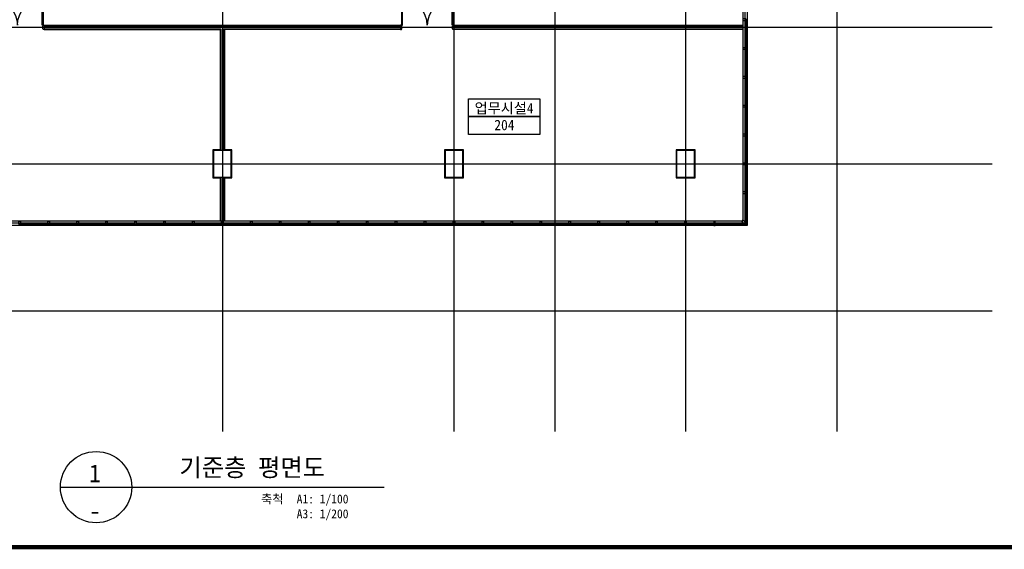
# Model space of a CAD drawing. Header units: millimetres. Extents: x 3837671 to 3921771, y -5256172 to -5196772.
# Tile 9 of 13: x 3871409 to 3904571, y -5254297 to -5236456. Entities that reach past the tile are written whole.
import ezdxf
from ezdxf.enums import TextEntityAlignment as Align

# ---------------------------------------------------------------- set-up
doc = ezdxf.new("R2010")
doc.units = ezdxf.units.MM
doc.header["$MEASUREMENT"] = 0
doc.linetypes.add('CEN', pattern=[66, 60, -2, 2, -2])
for name, color, linetype in [('3', 3, 'CONTINUOUS'), ('A_GE_FORM', 7, 'CONTINUOUS'), ('CEN', 13, 'CEN'), ('DO', 7, 'CONTINUOUS'), ('door', 4, 'CONTINUOUS'), ('FIN', 6, 'CONTINUOUS'), ('RBO', 1, 'CONTINUOUS'), ('SHEET_SD', 7, 'CONTINUOUS'), ('SY', 1, 'CONTINUOUS'), ('TE1', 3, 'CONTINUOUS'), ('TE2', 2, 'CONTINUOUS'), ('WA1', 2, 'CONTINUOUS'), ('WA3', 7, 'CONTINUOUS'), ('WIN1', 4, 'CONTINUOUS'), ('WIN2', 9, 'CONTINUOUS')]:
    doc.layers.add(name, color=color, linetype=linetype)
doc.styles.add('돋움체', font='txt')

# ---------------------------------------------------------------- blocks, each defined once
blk = doc.blocks.new('D_1800(148)')
at = {"layer": 'DO'}
for points in [[(105219, -2071763), (105219, -2071831), (105204, -2071831), (105204, -2071871), (105174, -2071871), (105174, -2071723), (105204, -2071723), (105219, -2071763)], [(106929, -2071763), (106929, -2071831), (106944, -2071831), (106944, -2071871), (106974, -2071871), (106974, -2071723), (106944, -2071723), (106929, -2071763)]]:
    blk.add_lwpolyline(points, dxfattribs=at)
for points in [[(105204, -2071871), (105239, -2071871), (105239, -2072741), (105204, -2072741)], [(106944, -2071871), (106909, -2071871), (106909, -2072741), (106944, -2072741)]]:
    blk.add_lwpolyline(points, close=True, dxfattribs=at)
for centre, start, end in [((105204, -2071871), 272.3056, 0), ((106944, -2071871), 180, 267.6944)]:
    blk.add_arc(centre, 870, start, end, dxfattribs=at)
blk = doc.blocks.new('CW-1')
at = {"layer": 'door'}
for points in [[(704860, -1026992), (704879, -1026992), (704879, -1026980), (704829, -1026980), (704829, -1026992), (704848, -1026992)], [(704848, -1026992), (704848, -1027028)], [(704860, -1026992), (704860, -1027028)], [(704848, -1027028), (704829, -1027028), (704829, -1027130), (704879, -1027130), (704879, -1027028), (704860, -1027028)]]:
    blk.add_lwpolyline(points, dxfattribs=at)
blk = doc.blocks.new('sheet _서영')
at = {"layer": 'A_GE_FORM', "const_width": 1.5}
blk.add_lwpolyline([(-361868.49, -1059038.93), (-362670.49, -1059038.93), (-362670.49, -1058483.93), (-361868.49, -1058483.93)], close=True, dxfattribs=at)

msp = doc.modelspace()

# ---------------------------------------------------------------- linework, layer by layer
at = {"layer": 'CEN'}
for p, q in [((3878234.289, -5205977.477), (3878234.289, -5250325.917)), ((3886034.289, -5205977.477), (3886034.289, -5250325.917)), ((3889434.289, -5205977.477), (3889434.289, -5250325.917)), ((3893834.289, -5205977.477), (3893834.289, -5250325.917)), ((3898934.289, -5205977.477), (3898934.289, -5250325.917)), ((3853298.874, -5236712.953), (3904157.54, -5236712.953)), ((3853298.874, -5241312.953), (3904157.54, -5241312.953)), ((3853298.874, -5246262.953), (3904157.54, -5246262.953))]:
    msp.add_line(p, q, dxfattribs=at)
at = {"layer": 'FIN', "ltscale": 1000}
for p, q in [((3872234.289, -5236638.953), (3884234.289, -5236638.953)), ((3872234.289, -5236650.953), (3884234.289, -5236650.953)), ((3886034.289, -5236638.953), (3895759.289, -5236638.953)), ((3886034.289, -5236650.953), (3895759.289, -5236650.953))]:
    msp.add_line(p, q, dxfattribs=at)
for points in [[(3872234.289, -5236774.953), (3878172.289, -5236774.953), (3878172.289, -5240862.953)], [(3872234.289, -5236786.953), (3878160.289, -5236786.953), (3878160.289, -5240862.953)], [(3884234.289, -5236774.953), (3878296.289, -5236774.953), (3878296.289, -5240862.953)], [(3884234.289, -5236786.953), (3878308.289, -5236786.953), (3878308.289, -5240862.953)], [(3895759.289, -5236774.953), (3886034.289, -5236774.953)], [(3895759.289, -5236786.953), (3886034.289, -5236786.953)], [(3878160.289, -5240842.953), (3877914.289, -5240842.953), (3877914.289, -5241782.953), (3878160.289, -5241782.953)], [(3878308.289, -5241782.953), (3878554.289, -5241782.953), (3878554.289, -5240842.953), (3878308.289, -5240842.953)], [(3878160.289, -5241762.953), (3878160.289, -5243237.953)], [(3878172.289, -5241762.953), (3878172.289, -5243237.953)], [(3878296.289, -5241762.953), (3878296.289, -5243237.953)], [(3878308.289, -5241762.953), (3878308.289, -5243237.953)]]:
    msp.add_lwpolyline(points, dxfattribs=at)
for points in [[(3885714.289, -5241782.953), (3886354.289, -5241782.953), (3886354.289, -5240842.953), (3885714.289, -5240842.953)], [(3893514.299, -5241782.965), (3894154.299, -5241782.965), (3894154.299, -5240842.965), (3893514.299, -5240842.965)]]:
    msp.add_lwpolyline(points, close=True, dxfattribs=at)
at = {"layer": 'RBO'}
for points in [[(3886528.325, -5239719.53), (3886528.325, -5239119.53), (3888928.325, -5239119.53), (3888928.325, -5239719.53)], [(3886528.325, -5240319.53), (3886528.325, -5239719.53), (3888928.325, -5239719.53), (3888928.325, -5240319.53)]]:
    msp.add_lwpolyline(points, close=True, dxfattribs=at)
at = {"layer": 'SY'}
msp.add_line((3872782.551, -5252202.431), (3883686.028, -5252202.431), dxfattribs=at)
msp.add_circle((3873982.551, -5252202.431), 1200, dxfattribs=at)
at = {"layer": 'WA1'}
for points in [[(3877934.289, -5241762.953), (3878534.289, -5241762.953), (3878534.289, -5240862.953), (3877934.289, -5240862.953)], [(3885734.289, -5241762.953), (3886334.289, -5241762.953), (3886334.289, -5240862.953), (3885734.289, -5240862.953)], [(3893534.289, -5241762.953), (3894134.289, -5241762.953), (3894134.289, -5240862.953), (3893534.289, -5240862.953)]]:
    msp.add_lwpolyline(points, close=True, dxfattribs=at)
at = {"layer": 'WA3', "ltscale": 1000}
for p, q in [((3872234.289, -5236662.953), (3884234.289, -5236662.953)), ((3872234.289, -5236762.953), (3878184.289, -5236762.953)), ((3878284.289, -5236762.953), (3884234.289, -5236762.953)), ((3886034.289, -5236662.953), (3895759.289, -5236662.953)), ((3886034.289, -5236762.953), (3895759.289, -5236762.953)), ((3878184.289, -5241762.953), (3878184.289, -5243237.953)), ((3878284.289, -5241762.953), (3878284.289, -5243237.953))]:
    msp.add_line(p, q, dxfattribs=at)
for points in [[(3878184.289, -5236762.953), (3878184.289, -5240862.953)], [(3878284.289, -5236762.953), (3878284.289, -5240862.953)]]:
    msp.add_lwpolyline(points, dxfattribs=at)
at = {"layer": 'WIN1', "ltscale": 1000}
for p, q in [((3895861.287, -5236461.81), (3895861.289, -5237421.239)), ((3895879.287, -5236461.81), (3895879.289, -5237421.239)), ((3895897.289, -5237421.239), (3895897.287, -5236461.81)), ((3895861.287, -5237433.239), (3895861.289, -5238392.667)), ((3895879.287, -5237433.239), (3895879.289, -5238392.667)), ((3895897.289, -5238392.667), (3895897.287, -5237433.239)), ((3895861.287, -5238404.667), (3895861.289, -5239364.096)), ((3895879.287, -5238404.667), (3895879.289, -5239364.096)), ((3895897.289, -5239364.096), (3895897.287, -5238404.667)), ((3895861.287, -5239376.096), (3895861.289, -5240335.524)), ((3895879.287, -5239376.096), (3895879.289, -5240335.524)), ((3895897.289, -5240335.524), (3895897.287, -5239376.096)), ((3895861.287, -5240347.524), (3895861.289, -5241306.953)), ((3895879.287, -5240347.524), (3895879.289, -5241306.953)), ((3895897.289, -5241306.953), (3895897.287, -5240347.524)), ((3895861.287, -5241318.953), (3895861.289, -5242278.381)), ((3895879.287, -5241318.953), (3895879.289, -5242278.381)), ((3895897.289, -5242278.381), (3895897.287, -5241318.953)), ((3895861.287, -5242290.381), (3895861.29, -5243304.598)), ((3895879.287, -5242290.381), (3895879.29, -5243349.468)), ((3895897.29, -5243340.598), (3895897.287, -5242290.381)), ((3872378.257, -5243339.985), (3871415.257, -5243339.982)), ((3872378.257, -5243357.985), (3871415.257, -5243357.982)), ((3871415.257, -5243375.982), (3872378.257, -5243375.985)), ((3873353.257, -5243339.988), (3872390.257, -5243339.985)), ((3873353.257, -5243357.988), (3872390.257, -5243357.985)), ((3872390.257, -5243375.985), (3873353.257, -5243375.988)), ((3874328.257, -5243339.99), (3873365.257, -5243339.988)), ((3874328.257, -5243357.99), (3873365.257, -5243357.988)), ((3873365.257, -5243375.988), (3874328.257, -5243375.99)), ((3875303.257, -5243339.993), (3874340.257, -5243339.99)), ((3875303.257, -5243357.993), (3874340.257, -5243357.99)), ((3874340.257, -5243375.99), (3875303.257, -5243375.993)), ((3876278.257, -5243339.996), (3875315.257, -5243339.993)), ((3876278.257, -5243357.996), (3875315.257, -5243357.993)), ((3875315.257, -5243375.993), (3876278.257, -5243375.996)), ((3877253.257, -5243339.998), (3876290.257, -5243339.996)), ((3877253.257, -5243357.998), (3876290.257, -5243357.996)), ((3876290.257, -5243375.996), (3877253.257, -5243375.998)), ((3878228.257, -5243340.001), (3877265.257, -5243339.998)), ((3878228.257, -5243358.001), (3877265.257, -5243357.998)), ((3877265.257, -5243375.998), (3878228.257, -5243376.001)), ((3879203.257, -5243340.004), (3878240.257, -5243340.001)), ((3879203.257, -5243340.004), (3878240.257, -5243340.001)), ((3879203.257, -5243358.004), (3878240.257, -5243358.001)), ((3879203.257, -5243358.004), (3878240.257, -5243358.001)), ((3878240.257, -5243376.001), (3879203.257, -5243376.004)), ((3878240.257, -5243376.001), (3879203.257, -5243376.004)), ((3880178.257, -5243340.006), (3879215.257, -5243340.004)), ((3880178.257, -5243340.006), (3879215.257, -5243340.004)), ((3880178.257, -5243358.006), (3879215.257, -5243358.004)), ((3880178.257, -5243358.006), (3879215.257, -5243358.004)), ((3879215.257, -5243376.004), (3880178.257, -5243376.006)), ((3879215.257, -5243376.004), (3880178.257, -5243376.006)), ((3881153.257, -5243340.009), (3880190.257, -5243340.006)), ((3881153.257, -5243340.009), (3880190.257, -5243340.006)), ((3881153.257, -5243358.009), (3880190.257, -5243358.006)), ((3881153.257, -5243358.009), (3880190.257, -5243358.006)), ((3880190.257, -5243376.006), (3881153.257, -5243376.009)), ((3880190.257, -5243376.006), (3881153.257, -5243376.009)), ((3882128.257, -5243340.012), (3881165.257, -5243340.009)), ((3882128.257, -5243340.012), (3881165.257, -5243340.009)), ((3882128.257, -5243358.012), (3881165.257, -5243358.009)), ((3882128.257, -5243358.012), (3881165.257, -5243358.009)), ((3881165.257, -5243376.009), (3882128.257, -5243376.012)), ((3881165.257, -5243376.009), (3882128.257, -5243376.012)), ((3883103.257, -5243340.014), (3882140.257, -5243340.012)), ((3883103.257, -5243340.014), (3882140.257, -5243340.012)), ((3883103.257, -5243358.014), (3882140.257, -5243358.012)), ((3883103.257, -5243358.014), (3882140.257, -5243358.012)), ((3882140.257, -5243376.012), (3883103.257, -5243376.014)), ((3882140.257, -5243376.012), (3883103.257, -5243376.014)), ((3884078.257, -5243340.017), (3883115.257, -5243340.014)), ((3884078.257, -5243340.017), (3883115.257, -5243340.014)), ((3884078.257, -5243358.017), (3883115.257, -5243358.014)), ((3884078.257, -5243358.017), (3883115.257, -5243358.014)), ((3883115.257, -5243376.014), (3884078.257, -5243376.017)), ((3883115.257, -5243376.014), (3884078.257, -5243376.017)), ((3885053.257, -5243340.02), (3884090.257, -5243340.017)), ((3885053.257, -5243340.02), (3884090.257, -5243340.017)), ((3885053.257, -5243358.02), (3884090.257, -5243358.017)), ((3885053.257, -5243358.02), (3884090.257, -5243358.017)), ((3884090.257, -5243376.017), (3885053.257, -5243376.02)), ((3884090.257, -5243376.017), (3885053.257, -5243376.02)), ((3886028.257, -5243340.022), (3885065.257, -5243340.02)), ((3886028.257, -5243340.022), (3885065.257, -5243340.02)), ((3886028.257, -5243358.022), (3885065.257, -5243358.02)), ((3886028.257, -5243358.022), (3885065.257, -5243358.02)), ((3885065.257, -5243376.02), (3886028.257, -5243376.022)), ((3885065.257, -5243376.02), (3886028.257, -5243376.022)), ((3887003.257, -5243340.025), (3886040.257, -5243340.022)), ((3887003.257, -5243358.025), (3886040.257, -5243358.022)), ((3886040.257, -5243376.022), (3887003.257, -5243376.025)), ((3887978.257, -5243340.028), (3887015.257, -5243340.025)), ((3887978.257, -5243358.028), (3887015.257, -5243358.025)), ((3887015.257, -5243376.025), (3887978.257, -5243376.028)), ((3888953.257, -5243340.03), (3887990.257, -5243340.028)), ((3888953.257, -5243358.03), (3887990.257, -5243358.028)), ((3887990.257, -5243376.028), (3888953.257, -5243376.03)), ((3889928.257, -5243340.033), (3888965.257, -5243340.031)), ((3889928.257, -5243358.033), (3888965.257, -5243358.031)), ((3888965.257, -5243376.031), (3889928.257, -5243376.033)), ((3890903.257, -5243340.036), (3889940.257, -5243340.033)), ((3890903.257, -5243358.036), (3889940.257, -5243358.033)), ((3889940.257, -5243376.033), (3890903.257, -5243376.036)), ((3891878.257, -5243340.039), (3890915.257, -5243340.036)), ((3891878.257, -5243358.039), (3890915.257, -5243358.036)), ((3890915.257, -5243376.036), (3891878.257, -5243376.039)), ((3892853.257, -5243340.041), (3891890.257, -5243340.039)), ((3892853.257, -5243358.041), (3891890.257, -5243358.039)), ((3891890.257, -5243376.039), (3892853.257, -5243376.041)), ((3893828.257, -5243340.044), (3892865.257, -5243340.041)), ((3893828.257, -5243358.044), (3892865.257, -5243358.041)), ((3892865.257, -5243376.041), (3893828.257, -5243376.044)), ((3894803.257, -5243340.047), (3893840.257, -5243340.044)), ((3894803.257, -5243358.047), (3893840.257, -5243358.044)), ((3893840.257, -5243376.044), (3894803.257, -5243376.047)), ((3895852.772, -5243340.049), (3894815.257, -5243340.047)), ((3895870.772, -5243358.05), (3894815.257, -5243358.047)), ((3894815.257, -5243376.047), (3895888.772, -5243376.05))]:
    msp.add_line(p, q, dxfattribs=at)
msp.add_lwpolyline([(3895909.289, -5243352.597), (3895909.289, -5243387.953), (3895873.934, -5243387.953), (3895861.934, -5243375.953), (3895888.804, -5243375.953), (3895852.804, -5243339.953), (3895825.934, -5243339.953), (3895723.934, -5243237.953), (3895759.289, -5243237.953), (3895759.289, -5243202.597), (3895861.289, -5243304.597), (3895861.289, -5243331.468), (3895897.289, -5243367.468), (3895897.289, -5243340.597), (3895909.289, -5243352.597)], dxfattribs=at)
at = {"layer": 'WIN2', "ltscale": 1000}
for points in [[(3860559.289, -5220037.953), (3895909.289, -5220037.953), (3895909.289, -5243387.953), (3860559.289, -5243387.953)], [(3860634.289, -5220112.953), (3895834.289, -5220112.953), (3895834.289, -5243312.953), (3860634.289, -5243312.953)], [(3860709.289, -5220187.953), (3895759.289, -5220187.953), (3895759.289, -5243237.953), (3860709.289, -5243237.953)]]:
    msp.add_lwpolyline(points, close=True, dxfattribs=at)

# ---------------------------------------------------------------- block references
at = {"layer": '3', "xscale": 100, "yscale": 100, "zscale": 100}
msp.add_blockref('sheet _서영', (40106670.4, 100649671.693), dxfattribs=at)
at = {"layer": 'DO', "xscale": -1, "rotation": 180}
msp.add_blockref('D_1800(148)', (3765260.283, -7308510.261), dxfattribs=at)
at = {"layer": 'DO', "rotation": 180}
msp.add_blockref('D_1800(148)', (3991208.296, -7308510.261), dxfattribs=at)
at = {"layer": 'WIN1'}
for p, rotation in [((4922889.437, -4531602.248), 270), ((4922889.437, -4532573.677), 270), ((4922889.437, -4533545.105), 270), ((4922889.437, -4534516.534), 270), ((4922889.437, -4535487.962), 270), ((4922889.437, -4536459.391), 270), ((4922889.437, -4537430.819), 269.9999999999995), ((4599662.851, -6270368.1), 180)]:
    msp.add_blockref('CW-1', p, dxfattribs=dict(at, rotation=rotation))
at = {"layer": 'WIN1', "xscale": -1, "rotation": 180}
for p in [(3166555.727, -6270368.1), (3167530.727, -6270368.1), (3168505.727, -6270368.1), (3169480.727, -6270368.1), (3170455.727, -6270368.1), (3171430.727, -6270368.1), (3172405.727, -6270368.1), (3173380.727, -6270368.1), (3174355.727, -6270368.1), (3175330.727, -6270368.1), (3176305.727, -6270368.1), (3177280.727, -6270368.1), (3178255.727, -6270368.1), (3179230.727, -6270368.1), (3180205.727, -6270368.1), (3181180.727, -6270368.1), (3182155.727, -6270368.1), (3183130.727, -6270368.1), (3184105.727, -6270368.1), (3185080.727, -6270368.1), (3186055.727, -6270368.1), (3187030.727, -6270368.1), (3188005.727, -6270368.1), (3188980.727, -6270368.1)]:
    msp.add_blockref('CW-1', p, dxfattribs=at)

# ---------------------------------------------------------------- texts
at = {"layer": 'SHEET_SD', "color": 3, "style": '돋움체'}
for s, p in [('1', (3873946.968, -5251735.766)), ('-', (3873941.475, -5252996.34))]:
    msp.add_text(s, height=600, dxfattribs=at).set_placement(p, align=Align.MIDDLE)
at = {"layer": 'TE1', "linetype": 'Continuous', "style": '돋움체'}
msp.add_text('기준층 평면도', height=600, dxfattribs=at).set_placement((3876787.246, -5252021.022), align=Align.BOTTOM_LEFT)
for s, p in [('축척', (3880294.938, -5252840.88)), ('A1: 1/100', (3882483.641, -5252840.88)), ('A3: 1/200', (3882483.641, -5253340.88))]:
    msp.add_text(s, height=300, dxfattribs=at).set_placement(p, align=Align.BOTTOM_RIGHT)
at = {"layer": 'TE2', "style": '돋움체'}
for s, p in [('업무시설4', (3887724.194, -5239433.367)), ('204', (3887734.617, -5240006.009))]:
    msp.add_text(s, height=350, dxfattribs=at).set_placement(p, align=Align.MIDDLE)

doc.saveas('drawing.dxf')
